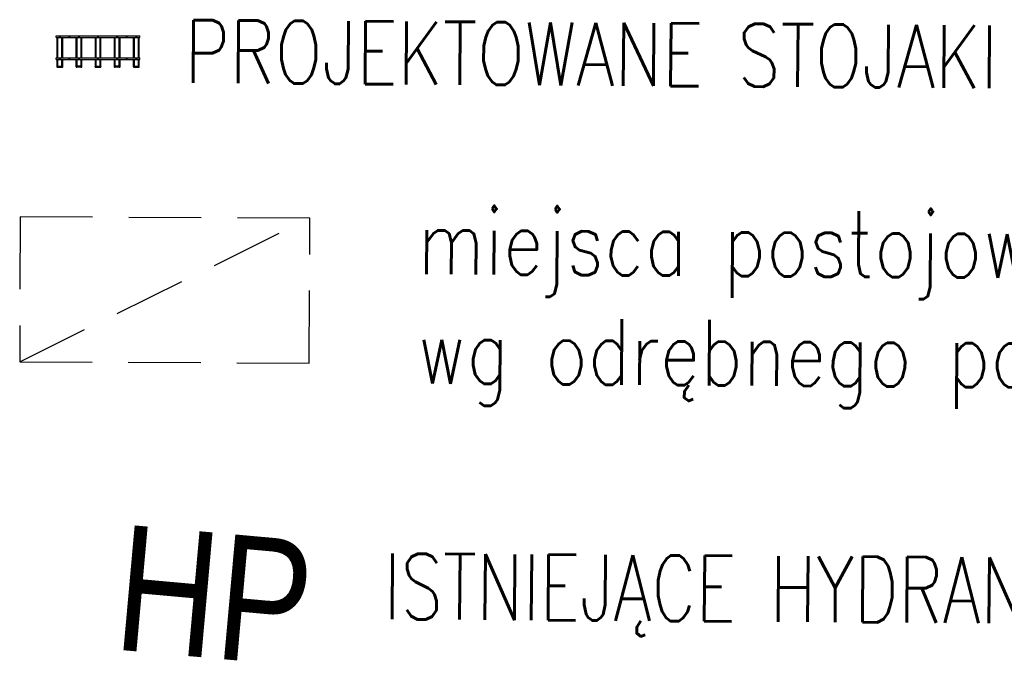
# Model space of a CAD drawing. Extents: x 88043 to 202646, y -79156 to -1177.
# Tile 48 of 54: x 167530 to 169229, y -34146 to -33035. Entities that reach past the tile are written whole.
import ezdxf

# ---------------------------------------------------------------- set-up
doc = ezdxf.new("R2010")
doc.units = ezdxf.units.DM
doc.header["$MEASUREMENT"] = 0
doc.linetypes.add('CENTER2', pattern=[28.575, 19.05, -3.175, 3.175, -3.175])
doc.linetypes.add('DASHED2', pattern=[0.375, 0.25, -0.125])
doc.layers.get('0').update_dxf_attribs({"color": 11})
for name, color, linetype in [('OPIS', 2, 'Continuous'), ('OPIS PROJ', 2, 'Continuous'), ('sc-proj', 4, 'Continuous'), ('woda', 150, 'CENTER2')]:
    doc.layers.add(name, color=color, linetype=linetype)
doc.layers.add('sc', color=4, linetype='Continuous', lineweight=30)
doc.styles.add('arialce', font='arial.ttf', dxfattribs={"width": 0.8})
doc.styles.add('romans', font='romans.shx', dxfattribs={"width": 0.8})

# ---------------------------------------------------------------- blocks, each defined once
blk = doc.blocks.new('st5')
at = {"color": 7, "linetype": 'Continuous', "lineweight": 25}
for p, q in [((-144, -3), (-144, 0)), ((-144, 0), (0, 0)), ((-144, -3), (0, -3)), ((-143, -3), (-143, -4.9)), ((-143, -4.9), (-143, -33.5)), ((-141.2, -4.9), (-141.2, -3)), ((-141.2, -33.5), (-141.2, -4.9)), ((-134.8, -3), (-134.8, -4.9)), ((-134.8, -4.9), (-134.8, -33.5)), ((-133, -4.9), (-133, -3)), ((-133, -33.5), (-133, -4.9)), ((-110.1, -3), (-110.1, -4.9)), ((-110.1, -4.9), (-110.1, -34.3)), ((-108.3, -4.9), (-108.3, -3)), ((-108.3, -34.3), (-108.3, -4.9)), ((-101.7, -3), (-101.7, -4.9)), ((-101.7, -4.9), (-101.7, -34.3)), ((-99.9, -4.9), (-99.9, -3)), ((-99.9, -34.3), (-99.9, -4.9)), ((-77.1, -3), (-77.1, -4.9)), ((-77.1, -4.9), (-77.1, -33.5)), ((-75.2, -4.9), (-75.2, -3)), ((-75.2, -33.5), (-75.2, -4.9)), ((-68.7, -3), (-68.7, -4.9)), ((-68.7, -4.9), (-68.7, -33.5)), ((-66.9, -4.9), (-66.9, -3)), ((-66.9, -33.5), (-66.9, -4.9)), ((-44, -3), (-44, -4.9)), ((-44, -4.9), (-44, -34.3)), ((-42.3, -4.9), (-42.3, -3)), ((-42.3, -34.3), (-42.3, -4.9)), ((-35.8, -3), (-35.8, -4.9)), ((-35.8, -4.9), (-35.8, -34.3)), ((-34, -4.9), (-34, -3)), ((-34, -34.3), (-34, -4.9)), ((-11.1, -3), (-11.1, -4.9)), ((-11.1, -4.9), (-11.1, -33.5)), ((-9.2, -4.9), (-9.2, -3)), ((-9.2, -33.5), (-9.2, -4.9)), ((-2.7, -3), (-2.7, -4.9)), ((-2.7, -4.9), (-2.7, -33.5)), ((-0.9, -4.9), (-0.9, -3)), ((-0.9, -33.5), (-0.9, -4.9)), ((0, -3), (0, 0)), ((-143, -33.5), (-143, -36.2)), ((-141.2, -36.2), (-141.2, -33.5)), ((-134.8, -33.5), (-134.8, -36.2)), ((-133, -36.2), (-133, -33.5)), ((-77.1, -33.5), (-77.1, -36.2)), ((-75.2, -36.2), (-75.2, -33.5)), ((-68.7, -33.5), (-68.7, -36.2)), ((-66.9, -36.2), (-66.9, -33.5)), ((-11.1, -33.5), (-11.1, -36.2)), ((-9.2, -36.2), (-9.2, -33.5)), ((-2.7, -33.5), (-2.7, -36.2)), ((-0.9, -36.2), (-0.9, -33.5)), ((-144, -41), (-144, -38)), ((-144, -38), (0, -38)), ((-144, -41), (0, -41)), ((-143, -36.2), (-143, -38)), ((-143, -41), (-143, -52.8)), ((-141.2, -38), (-141.2, -36.2)), ((-141.2, -52.8), (-141.2, -41)), ((-134.8, -36.2), (-134.8, -38)), ((-134.8, -41), (-134.8, -52.8)), ((-133, -38), (-133, -36.2)), ((-133, -52.8), (-133, -41)), ((-110.1, -34.3), (-110.1, -36.9)), ((-110.1, -36.9), (-110.1, -38)), ((-110.1, -41), (-110.1, -52.8)), ((-108.3, -36.9), (-108.3, -34.3)), ((-108.3, -38), (-108.3, -36.9)), ((-108.3, -52.8), (-108.3, -41)), ((-101.7, -34.3), (-101.7, -36.9)), ((-101.7, -36.9), (-101.7, -38)), ((-101.7, -41), (-101.7, -52.8)), ((-99.9, -36.9), (-99.9, -34.3)), ((-99.9, -38), (-99.9, -36.9)), ((-99.9, -52.8), (-99.9, -41)), ((-77.1, -36.2), (-77.1, -38)), ((-77.1, -41), (-77.1, -52.8)), ((-75.2, -38), (-75.2, -36.2)), ((-75.2, -52.8), (-75.2, -41)), ((-68.7, -36.2), (-68.7, -38)), ((-68.7, -41), (-68.7, -52.8)), ((-66.9, -38), (-66.9, -36.2)), ((-66.9, -52.8), (-66.9, -41)), ((-44, -34.3), (-44, -36.9)), ((-44, -36.9), (-44, -38)), ((-44, -41), (-44, -52.8)), ((-42.3, -36.9), (-42.3, -34.3)), ((-42.3, -38), (-42.3, -36.9)), ((-42.3, -52.8), (-42.3, -41)), ((-35.8, -34.3), (-35.8, -36.9)), ((-35.8, -36.9), (-35.8, -38)), ((-35.8, -41), (-35.8, -52.8)), ((-34, -36.9), (-34, -34.3)), ((-34, -38), (-34, -36.9)), ((-34, -52.8), (-34, -41)), ((-11.1, -36.2), (-11.1, -38)), ((-11.1, -41), (-11.1, -52.8)), ((-9.2, -38), (-9.2, -36.2)), ((-9.2, -52.8), (-9.2, -41)), ((-2.7, -36.2), (-2.7, -38)), ((-2.7, -41), (-2.7, -52.8)), ((-0.9, -38), (-0.9, -36.2)), ((-0.9, -52.8), (-0.9, -41)), ((0, -41), (0, -38)), ((-143, -52.8), (-143, -53.5)), ((-141.2, -53.3), (-141.2, -52.8)), ((-134.8, -52.9), (-141.2, -52.9)), ((-141.2, -54.1), (-141.2, -53.3)), ((-141.2, -54.1), (-134.8, -54.1)), ((-134.8, -52.8), (-134.8, -53.3)), ((-134.8, -54.1), (-134.8, -53.3)), ((-133, -53.5), (-133, -52.8)), ((-110.1, -52.8), (-110.1, -53.5)), ((-101.7, -52.4), (-108.3, -52.4)), ((-108.3, -52.9), (-108.3, -52.8)), ((-108.3, -53.6), (-108.3, -52.9)), ((-108.3, -53.6), (-101.7, -53.6)), ((-101.7, -52.8), (-101.7, -52.9)), ((-101.7, -53.6), (-101.7, -52.9)), ((-99.9, -53.5), (-99.9, -52.8)), ((-77.1, -52.8), (-77.1, -53.5)), ((-75.2, -53.3), (-75.2, -52.8)), ((-68.7, -52.9), (-75.2, -52.9)), ((-75.2, -54.1), (-75.2, -53.3)), ((-75.2, -54.1), (-68.7, -54.1)), ((-68.7, -52.8), (-68.7, -53.3)), ((-68.7, -54.1), (-68.7, -53.3)), ((-66.9, -53.5), (-66.9, -52.8)), ((-44, -52.8), (-44, -53.5)), ((-35.8, -52.4), (-42.3, -52.4)), ((-42.3, -52.9), (-42.3, -52.8)), ((-42.3, -53.6), (-42.3, -52.9)), ((-42.3, -53.6), (-35.8, -53.6)), ((-35.8, -52.8), (-35.8, -52.9)), ((-35.8, -53.6), (-35.8, -52.9)), ((-34, -53.5), (-34, -52.8)), ((-11.1, -52.8), (-11.1, -53.5)), ((-9.2, -53.3), (-9.2, -52.8)), ((-2.7, -52.9), (-9.2, -52.9)), ((-9.2, -54.1), (-9.2, -53.3)), ((-9.2, -54.1), (-2.7, -54.1)), ((-2.7, -52.8), (-2.7, -53.3)), ((-2.7, -54.1), (-2.7, -53.3)), ((-0.9, -53.5), (-0.9, -52.8))]:
    blk.add_line(p, q, dxfattribs=at)
at = {"color": 8, "linetype": 'Continuous', "lineweight": 25, "flags": 128}
for points in [[(-143, -4.9), (-143, -4.9), (-143, -5), (-142.9, -5), (-142.8, -5.1), (-142.6, -5.1), (-142.5, -5.1), (-142.3, -5.2), (-142.1, -5.2), (-141.9, -5.2), (-141.8, -5.1), (-141.6, -5.1), (-141.5, -5.1), (-141.4, -5), (-141.3, -4.9), (-141.3, -4.9), (-141.2, -4.9)], [(-134.8, -4.9), (-134.7, -4.9), (-134.7, -5), (-134.6, -5), (-134.5, -5.1), (-134.3, -5.1), (-134.2, -5.1), (-134, -5.2), (-133.8, -5.2), (-133.6, -5.2), (-133.5, -5.1), (-133.3, -5.1), (-133.2, -5.1), (-133.1, -5), (-133, -4.9), (-133, -4.9), (-133, -4.9)], [(-110.1, -4.9), (-110, -4.9), (-110, -5), (-109.9, -5), (-109.8, -5.1), (-109.6, -5.1), (-109.5, -5.1), (-109.3, -5.2), (-109.1, -5.2), (-108.9, -5.2), (-108.8, -5.1), (-108.6, -5.1), (-108.5, -5.1), (-108.4, -5), (-108.3, -4.9), (-108.3, -4.9), (-108.3, -4.9)], [(-101.7, -4.9), (-101.7, -4.9), (-101.7, -5), (-101.6, -5), (-101.5, -5.1), (-101.3, -5.1), (-101.2, -5.1), (-101, -5.2), (-100.8, -5.2), (-100.6, -5.2), (-100.5, -5.1), (-100.3, -5.1), (-100.2, -5.1), (-100.1, -5), (-100, -4.9), (-100, -4.9), (-99.9, -4.9)], [(-77.1, -4.9), (-77, -4.9), (-77, -5), (-76.9, -5), (-76.8, -5.1), (-76.6, -5.1), (-76.5, -5.1), (-76.3, -5.2), (-76.1, -5.2), (-75.9, -5.2), (-75.8, -5.1), (-75.6, -5.1), (-75.5, -5.1), (-75.4, -5), (-75.3, -4.9), (-75.3, -4.9), (-75.2, -4.9)], [(-68.7, -4.9), (-68.7, -4.9), (-68.7, -5), (-68.6, -5), (-68.5, -5.1), (-68.3, -5.1), (-68.2, -5.1), (-68, -5.2), (-67.8, -5.2), (-67.6, -5.2), (-67.5, -5.1), (-67.3, -5.1), (-67.2, -5.1), (-67.1, -5), (-67, -4.9), (-67, -4.9), (-66.9, -4.9)], [(-44, -4.9), (-44, -4.9), (-44, -5), (-43.9, -5), (-43.8, -5.1), (-43.6, -5.1), (-43.5, -5.1), (-43.3, -5.2), (-43.1, -5.2), (-42.9, -5.2), (-42.8, -5.1), (-42.6, -5.1), (-42.5, -5.1), (-42.4, -5), (-42.3, -4.9), (-42.3, -4.9), (-42.3, -4.9)], [(-35.8, -4.9), (-35.7, -4.9), (-35.7, -5), (-35.6, -5), (-35.5, -5.1), (-35.3, -5.1), (-35.2, -5.1), (-35, -5.2), (-34.8, -5.2), (-34.6, -5.2), (-34.5, -5.1), (-34.3, -5.1), (-34.2, -5.1), (-34.1, -5), (-34, -4.9), (-34, -4.9), (-34, -4.9)], [(-11.1, -4.9), (-11, -4.9), (-11, -5), (-10.9, -5), (-10.8, -5.1), (-10.6, -5.1), (-10.5, -5.1), (-10.3, -5.2), (-10.1, -5.2), (-9.9, -5.2), (-9.8, -5.1), (-9.6, -5.1), (-9.5, -5.1), (-9.4, -5), (-9.3, -4.9), (-9.3, -4.9), (-9.2, -4.9)], [(-2.7, -4.9), (-2.7, -4.9), (-2.7, -5), (-2.6, -5), (-2.5, -5.1), (-2.3, -5.1), (-2.2, -5.1), (-2, -5.2), (-1.8, -5.2), (-1.6, -5.2), (-1.5, -5.1), (-1.3, -5.1), (-1.2, -5.1), (-1.1, -5), (-1, -4.9), (-1, -4.9), (-0.9, -4.9)], [(-143, -33.5), (-143, -33.6), (-143, -33.7), (-142.9, -33.7), (-142.8, -33.8), (-142.6, -33.8), (-142.5, -33.8), (-142.3, -33.8), (-142.1, -33.8), (-141.9, -33.8), (-141.8, -33.8), (-141.6, -33.8), (-141.5, -33.7), (-141.4, -33.7), (-141.3, -33.6), (-141.3, -33.6), (-141.2, -33.5)], [(-134.8, -33.5), (-134.7, -33.6), (-134.7, -33.7), (-134.6, -33.7), (-134.5, -33.8), (-134.3, -33.8), (-134.2, -33.8), (-134, -33.8), (-133.8, -33.8), (-133.6, -33.8), (-133.5, -33.8), (-133.3, -33.8), (-133.2, -33.7), (-133.1, -33.7), (-133, -33.6), (-133, -33.6), (-133, -33.5)], [(-77.1, -33.5), (-77, -33.6), (-77, -33.7), (-76.9, -33.7), (-76.8, -33.8), (-76.6, -33.8), (-76.5, -33.8), (-76.3, -33.8), (-76.1, -33.8), (-75.9, -33.8), (-75.8, -33.8), (-75.6, -33.8), (-75.5, -33.7), (-75.4, -33.7), (-75.3, -33.6), (-75.3, -33.6), (-75.2, -33.5)], [(-68.7, -33.5), (-68.7, -33.6), (-68.7, -33.7), (-68.6, -33.7), (-68.5, -33.8), (-68.3, -33.8), (-68.2, -33.8), (-68, -33.8), (-67.8, -33.8), (-67.6, -33.8), (-67.5, -33.8), (-67.3, -33.8), (-67.2, -33.7), (-67.1, -33.7), (-67, -33.6), (-67, -33.6), (-66.9, -33.5)], [(-11.1, -33.5), (-11, -33.6), (-11, -33.7), (-10.9, -33.7), (-10.8, -33.8), (-10.6, -33.8), (-10.5, -33.8), (-10.3, -33.8), (-10.1, -33.8), (-9.9, -33.8), (-9.8, -33.8), (-9.6, -33.8), (-9.5, -33.7), (-9.4, -33.7), (-9.3, -33.6), (-9.3, -33.6), (-9.2, -33.5)], [(-2.7, -33.5), (-2.7, -33.6), (-2.7, -33.7), (-2.6, -33.7), (-2.5, -33.8), (-2.3, -33.8), (-2.2, -33.8), (-2, -33.8), (-1.8, -33.8), (-1.6, -33.8), (-1.5, -33.8), (-1.3, -33.8), (-1.2, -33.7), (-1.1, -33.7), (-1, -33.6), (-1, -33.6), (-0.9, -33.5)], [(-143, -36.2), (-143, -36.4), (-143, -36.5), (-142.9, -36.6), (-142.8, -36.8), (-142.6, -36.9), (-142.5, -36.9), (-142.3, -37), (-142.1, -37), (-141.9, -37), (-141.8, -36.9), (-141.6, -36.8), (-141.5, -36.7), (-141.4, -36.6), (-141.3, -36.4), (-141.3, -36.3), (-141.2, -36.2)], [(-134.8, -36.2), (-134.7, -36.4), (-134.7, -36.5), (-134.6, -36.6), (-134.5, -36.8), (-134.3, -36.9), (-134.2, -36.9), (-134, -37), (-133.8, -37), (-133.6, -37), (-133.5, -36.9), (-133.3, -36.8), (-133.2, -36.7), (-133.1, -36.6), (-133, -36.4), (-133, -36.3), (-133, -36.2)], [(-110.1, -34.3), (-110, -34.3), (-110, -34.4), (-109.9, -34.4), (-109.8, -34.5), (-109.6, -34.5), (-109.5, -34.5), (-109.3, -34.6), (-109.1, -34.6), (-108.9, -34.6), (-108.8, -34.5), (-108.6, -34.5), (-108.5, -34.5), (-108.4, -34.4), (-108.3, -34.4), (-108.3, -34.3), (-108.3, -34.3)], [(-110.1, -36.9), (-110, -37.1), (-110, -37.2), (-109.9, -37.4), (-109.8, -37.5), (-109.6, -37.6), (-109.5, -37.7), (-109.3, -37.7), (-109.1, -37.7), (-108.9, -37.7), (-108.8, -37.6), (-108.6, -37.5), (-108.5, -37.4), (-108.4, -37.3), (-108.3, -37.2), (-108.3, -37), (-108.3, -36.9)], [(-101.7, -34.3), (-101.7, -34.3), (-101.7, -34.4), (-101.6, -34.4), (-101.5, -34.5), (-101.3, -34.5), (-101.2, -34.5), (-101, -34.6), (-100.8, -34.6), (-100.6, -34.6), (-100.5, -34.5), (-100.3, -34.5), (-100.2, -34.5), (-100.1, -34.4), (-100, -34.4), (-100, -34.3), (-99.9, -34.3)], [(-101.7, -36.9), (-101.7, -37.1), (-101.7, -37.2), (-101.6, -37.4), (-101.5, -37.5), (-101.3, -37.6), (-101.2, -37.7), (-101, -37.7), (-100.8, -37.7), (-100.6, -37.7), (-100.5, -37.6), (-100.3, -37.5), (-100.2, -37.4), (-100.1, -37.3), (-100, -37.2), (-100, -37), (-99.9, -36.9)], [(-77.1, -36.2), (-77, -36.4), (-77, -36.5), (-76.9, -36.6), (-76.8, -36.8), (-76.6, -36.9), (-76.5, -36.9), (-76.3, -37), (-76.1, -37), (-75.9, -37), (-75.8, -36.9), (-75.6, -36.8), (-75.5, -36.7), (-75.4, -36.6), (-75.3, -36.4), (-75.3, -36.3), (-75.2, -36.2)], [(-68.7, -36.2), (-68.7, -36.4), (-68.7, -36.5), (-68.6, -36.6), (-68.5, -36.8), (-68.3, -36.9), (-68.2, -36.9), (-68, -37), (-67.8, -37), (-67.6, -37), (-67.5, -36.9), (-67.3, -36.8), (-67.2, -36.7), (-67.1, -36.6), (-67, -36.4), (-67, -36.3), (-66.9, -36.2)], [(-44, -34.3), (-44, -34.3), (-44, -34.4), (-43.9, -34.4), (-43.8, -34.5), (-43.6, -34.5), (-43.5, -34.5), (-43.3, -34.6), (-43.1, -34.6), (-42.9, -34.6), (-42.8, -34.5), (-42.6, -34.5), (-42.5, -34.5), (-42.4, -34.4), (-42.3, -34.4), (-42.3, -34.3), (-42.3, -34.3)], [(-44, -36.9), (-44, -37.1), (-44, -37.2), (-43.9, -37.4), (-43.8, -37.5), (-43.6, -37.6), (-43.5, -37.7), (-43.3, -37.7), (-43.1, -37.7), (-42.9, -37.7), (-42.8, -37.6), (-42.6, -37.5), (-42.5, -37.4), (-42.4, -37.3), (-42.3, -37.2), (-42.3, -37), (-42.3, -36.9)], [(-35.8, -34.3), (-35.7, -34.3), (-35.7, -34.4), (-35.6, -34.4), (-35.5, -34.5), (-35.3, -34.5), (-35.2, -34.5), (-35, -34.6), (-34.8, -34.6), (-34.6, -34.6), (-34.5, -34.5), (-34.3, -34.5), (-34.2, -34.5), (-34.1, -34.4), (-34, -34.4), (-34, -34.3), (-34, -34.3)], [(-35.8, -36.9), (-35.7, -37.1), (-35.7, -37.2), (-35.6, -37.4), (-35.5, -37.5), (-35.3, -37.6), (-35.2, -37.7), (-35, -37.7), (-34.8, -37.7), (-34.6, -37.7), (-34.5, -37.6), (-34.3, -37.5), (-34.2, -37.4), (-34.1, -37.3), (-34, -37.2), (-34, -37), (-34, -36.9)], [(-11.1, -36.2), (-11, -36.4), (-11, -36.5), (-10.9, -36.6), (-10.8, -36.8), (-10.6, -36.9), (-10.5, -36.9), (-10.3, -37), (-10.1, -37), (-9.9, -37), (-9.8, -36.9), (-9.6, -36.8), (-9.5, -36.7), (-9.4, -36.6), (-9.3, -36.4), (-9.3, -36.3), (-9.2, -36.2)], [(-2.7, -36.2), (-2.7, -36.4), (-2.7, -36.5), (-2.6, -36.6), (-2.5, -36.8), (-2.3, -36.9), (-2.2, -36.9), (-2, -37), (-1.8, -37), (-1.6, -37), (-1.5, -36.9), (-1.3, -36.8), (-1.2, -36.7), (-1.1, -36.6), (-1, -36.4), (-1, -36.3), (-0.9, -36.2)], [(-141.2, -52.8), (-141.3, -52.9), (-141.3, -53.1), (-141.4, -53.2), (-141.5, -53.3), (-141.6, -53.4), (-141.8, -53.5), (-141.9, -53.6), (-142.1, -53.6), (-142.3, -53.6), (-142.5, -53.5), (-142.6, -53.5), (-142.8, -53.4), (-142.9, -53.3), (-143, -53.1), (-143, -53), (-143, -52.8)], [(-133, -52.8), (-133, -52.9), (-133, -53.1), (-133.1, -53.2), (-133.2, -53.3), (-133.3, -53.4), (-133.5, -53.5), (-133.6, -53.6), (-133.8, -53.6), (-134, -53.6), (-134.2, -53.5), (-134.3, -53.5), (-134.5, -53.4), (-134.6, -53.3), (-134.7, -53.1), (-134.7, -53), (-134.8, -52.8)], [(-108.3, -52.8), (-108.3, -52.9), (-108.3, -53.1), (-108.4, -53.2), (-108.5, -53.3), (-108.6, -53.4), (-108.8, -53.5), (-108.9, -53.6), (-109.1, -53.6), (-109.3, -53.6), (-109.5, -53.5), (-109.6, -53.5), (-109.8, -53.4), (-109.9, -53.3), (-110, -53.1), (-110, -53), (-110.1, -52.8)], [(-99.9, -52.8), (-100, -52.9), (-100, -53.1), (-100.1, -53.2), (-100.2, -53.3), (-100.3, -53.4), (-100.5, -53.5), (-100.6, -53.6), (-100.8, -53.6), (-101, -53.6), (-101.2, -53.5), (-101.3, -53.5), (-101.5, -53.4), (-101.6, -53.3), (-101.7, -53.1), (-101.7, -53), (-101.7, -52.8)], [(-75.2, -52.8), (-75.3, -52.9), (-75.3, -53.1), (-75.4, -53.2), (-75.5, -53.3), (-75.6, -53.4), (-75.8, -53.5), (-75.9, -53.6), (-76.1, -53.6), (-76.3, -53.6), (-76.5, -53.5), (-76.6, -53.5), (-76.8, -53.4), (-76.9, -53.3), (-77, -53.1), (-77, -53), (-77.1, -52.8)], [(-66.9, -52.8), (-67, -52.9), (-67, -53.1), (-67.1, -53.2), (-67.2, -53.3), (-67.3, -53.4), (-67.5, -53.5), (-67.6, -53.6), (-67.8, -53.6), (-68, -53.6), (-68.2, -53.5), (-68.3, -53.5), (-68.5, -53.4), (-68.6, -53.3), (-68.7, -53.1), (-68.7, -53), (-68.7, -52.8)], [(-42.3, -52.8), (-42.3, -52.9), (-42.3, -53.1), (-42.4, -53.2), (-42.5, -53.3), (-42.6, -53.4), (-42.8, -53.5), (-42.9, -53.6), (-43.1, -53.6), (-43.3, -53.6), (-43.5, -53.5), (-43.6, -53.5), (-43.8, -53.4), (-43.9, -53.3), (-44, -53.1), (-44, -53), (-44, -52.8), (-44, -52.8)], [(-34, -52.8), (-34, -52.9), (-34, -53.1), (-34.1, -53.2), (-34.2, -53.3), (-34.3, -53.4), (-34.5, -53.5), (-34.6, -53.6), (-34.8, -53.6), (-35, -53.6), (-35.2, -53.5), (-35.3, -53.5), (-35.5, -53.4), (-35.6, -53.3), (-35.7, -53.1), (-35.7, -53), (-35.8, -52.8), (-35.8, -52.8)], [(-9.2, -52.8), (-9.3, -52.9), (-9.3, -53.1), (-9.4, -53.2), (-9.5, -53.3), (-9.6, -53.4), (-9.8, -53.5), (-9.9, -53.6), (-10.1, -53.6), (-10.3, -53.6), (-10.5, -53.5), (-10.6, -53.5), (-10.8, -53.4), (-10.9, -53.3), (-11, -53.1), (-11, -53), (-11.1, -52.8)], [(-0.9, -52.8), (-1, -52.9), (-1, -53.1), (-1.1, -53.2), (-1.2, -53.3), (-1.3, -53.4), (-1.5, -53.5), (-1.6, -53.6), (-1.8, -53.6), (-2, -53.6), (-2.2, -53.5), (-2.3, -53.5), (-2.5, -53.4), (-2.6, -53.3), (-2.7, -53.1), (-2.7, -53), (-2.7, -52.8)]]:
    blk.add_lwpolyline(points, dxfattribs=at)
at = {"color": 7, "linetype": 'Continuous', "lineweight": 25}
for centre in [(-138, -1.5), (-121.5, -1.5), (-105, -1.5), (-72, -1.5), (-39, -1.5), (-22.5, -1.5), (-6, -1.5), (-138, -39.5), (-121.5, -39.5), (-105, -39.5), (-72, -39.5), (-39, -39.5), (-22.5, -39.5), (-6, -39.5)]:
    blk.add_circle(centre, 0.5, dxfattribs=at)
for centre in [(-142.1, -53.5), (-133.8, -53.5), (-109.1, -53.5), (-100.8, -53.5), (-76.1, -53.5), (-67.8, -53.5), (-43.1, -53.5), (-34.8, -53.5), (-10.1, -53.5), (-1.8, -53.5)]:
    blk.add_arc(centre, 0.9, 180, 0, dxfattribs=at)

msp = doc.modelspace()

# ---------------------------------------------------------------- linework, layer by layer
at = {"layer": 'sc-proj', "color": 1, "linetype": 'DASHED2', "ltscale": 500}
msp.add_line((167529.605, -33625.517, 15419), (168030.52, -33377.847, 15419), dxfattribs=at)
at = {"layer": 'sc-proj', "color": 1, "linetype": 'DASHED2', "ltscale": 500, "elevation": 15419}
msp.add_lwpolyline([(168029.6, -33627.846), (168030.52, -33377.847), (167530.524, -33375.641), (167529.604, -33625.639)], close=True, dxfattribs=at)

# ---------------------------------------------------------------- block references
at = {"layer": 'sc', "linetype": 'DASHED2', "ltscale": 300}
msp.add_blockref('st5', (167736.848, -33063.095), dxfattribs=at)

# ---------------------------------------------------------------- texts
at = {"layer": 'OPIS', "color": 4, "linetype": 'Continuous', "insert": (167756.463, -32855.12), "char_height": 108.33973, "attachment_point": 1, "rotation": 359.626074, "style": 'romans'}
msp.add_mtext_dynamic_manual_height_columns('\\P PROJEKTOWANE STOJAKI NA ROWERY ', width=3252.00615, gutter_width=100, heights=[0], dxfattribs=at)
at = {"layer": 'OPIS PROJ', "color": 2, "linetype": 'Continuous', "style": 'romans', "width": 0.75}
msp.add_text('ISTNIEJĄCE HYDRANTY NA SIECI WODOCIĄGOWEJ', height=113.28125, rotation=359.626074, dxfattribs=at).set_placement((168157.997, -34069.788, 15419))
at = {"layer": 'OPIS PROJ', "color": 2, "linetype": 'Continuous', "insert": (168216.95, -33360.961, 15419), "char_height": 113.28125, "attachment_point": 1, "rotation": 359.626074, "style": 'romans'}
msp.add_mtext_dynamic_manual_height_columns('miejsca postojowe istniejące i projektowane wg odrębnego pozwolenia na budowę', width=3142.02738, gutter_width=12.5, heights=[0], dxfattribs=at)
at = {"layer": 'woda', "linetype": 'DASHED2', "ltscale": 300, "insert": (167708.348, -33906.281, 15419), "char_height": 216.216, "attachment_point": 1, "rotation": 354.862028, "style": 'arialce'}
msp.add_mtext_dynamic_manual_height_columns('HP', width=155.83823, gutter_width=12.5, heights=[0], dxfattribs=at)

doc.saveas('drawing.dxf')
